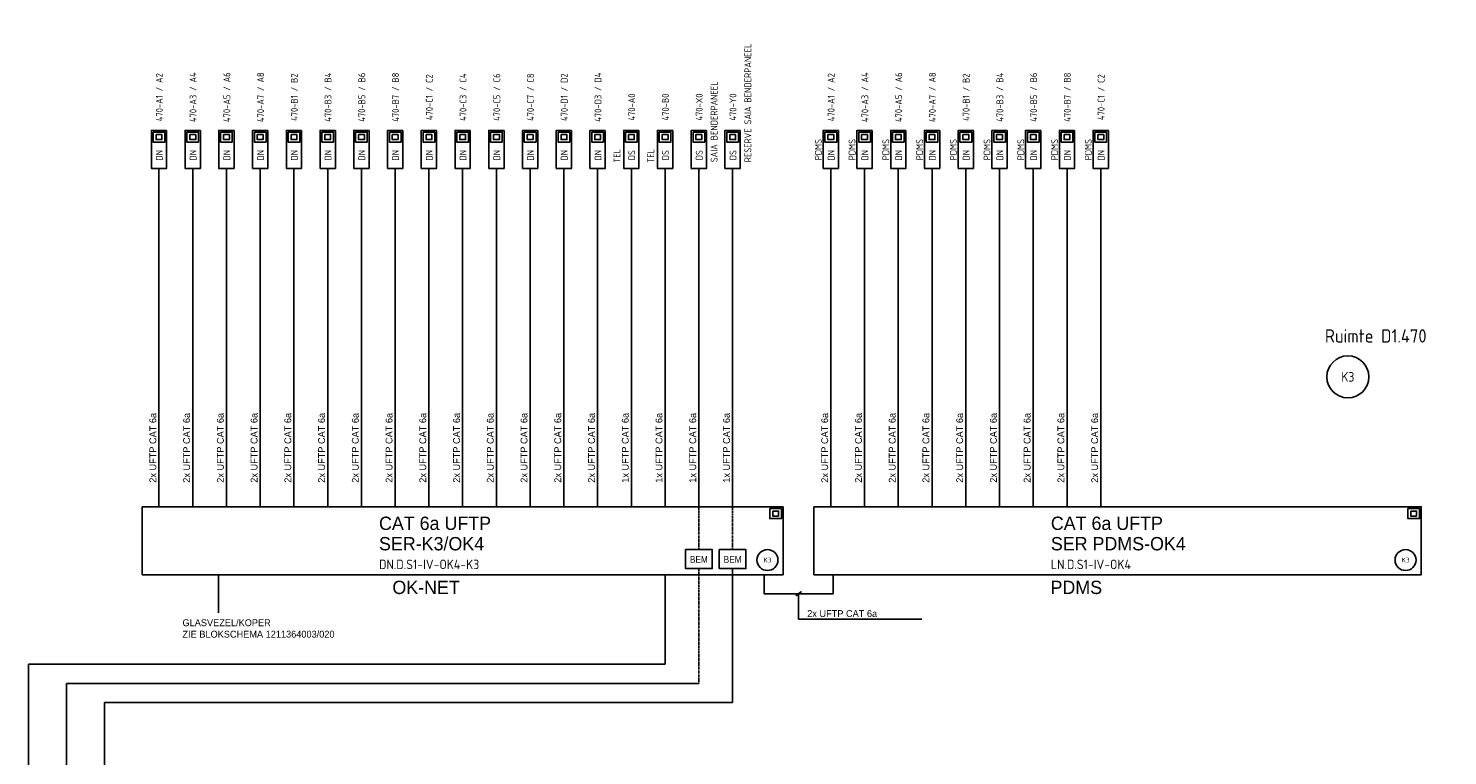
# Model space of a CAD drawing. Header units: millimetres. Extents: x -54 to 1704, y -342 to 469.
# Tile 17 of 17: x 1310 to 1682, y -41 to 150. Entities that reach past the tile are written whole.
import ezdxf
from ezdxf.enums import TextEntityAlignment as Align

# ---------------------------------------------------------------- set-up
doc = ezdxf.new("R2010")
doc.units = ezdxf.units.MM
doc.linetypes.add('DASHED', pattern=[19.05, 12.7, -6.35])
for name, color, linetype in [('AT$1A---_BIJSCHRIFT', 7, 'Continuous'), ('AT$1A---_TEKST', 2, 'Continuous'), ('E--L6100', 3, 'Continuous'), ('E--L6400', 3, 'Continuous'), ('EB6122--_ATTRIB', 2, 'Continuous'), ('EB6441--_ATTRIB', 2, 'Continuous'), ('EL6122--_AARD-NEN3134', 3, 'Continuous'), ('EL6441--_DN', 7, 'Continuous')]:
    doc.layers.add(name, color=color, linetype=linetype)
doc.styles.add('1_8', font='ISO.shx', dxfattribs={"height": 1.8})
doc.styles.add('2_5', font='iso.shx', dxfattribs={"height": 2.5})
doc.styles.add('GBB_ISOP', font='b-gbp3.shx')
doc.styles.add('NORATT', font='isocp.shx')
doc.styles.add('Normaal_staand', font='iso.shx')

# ---------------------------------------------------------------- blocks, each defined once
blk = doc.blocks.new('ES3134')
at = {"color": 0}
blk.add_circle((0, 0), 5.5, dxfattribs=at)
at = {"style": '1_8', "flags": 8}
blk.add_attdef('M_CODE', text='', height=1.8, dxfattribs=at).set_placement((0, 0), align=Align.MIDDLE_CENTER)
at = {"color": 0, "style": '2_5', "flags": 8}
blk.add_attdef('CODE', text='', height=2.5, dxfattribs=at).set_placement((0, 0), align=Align.MIDDLE)
blk = doc.blocks.new('DATA-LS3')
at = {"layer": 'E--L6400', "color": 2, "linetype": 'Continuous'}
blk.add_line((3.1, 0), (0, 0), dxfattribs=at)
for points in [[(13.1, -2), (3.1, -2), (3.1, 2), (13.1, 2)], [(12.63, 1.53), (12.63, -1.54), (10.01, -1.54), (10.01, 1.53)], [(11.98, 0.76), (11.98, -0.77), (10.67, -0.77), (10.67, 0.76)]]:
    blk.add_lwpolyline(points, close=True, dxfattribs=at)
at = {"style": 'NORATT'}
for tag, flags, p in [('CODE', 9, (8.06, 6.75)), ('M_CODE', 8, (8.06, 3.75))]:
    blk.add_attdef(tag, text='', height=1.8, dxfattribs=dict(at, flags=flags)).set_placement(p, align=Align.MIDDLE_CENTER)
for tag, flags, p in [('PANEEL', 9, (0, 3)), ('GRP', 8, (0, -5)), ('RUIMTE', 9, (0, -7.5))]:
    blk.add_attdef(tag, text='', height=1.8, dxfattribs=dict(at, flags=flags)).set_placement(p, align=Align.MIDDLE_LEFT)
at = {"color": 1, "style": 'NORATT'}
blk.add_attdef('DATACODE', text='', height=1.8, dxfattribs=at).set_placement((8.06, 3.75), align=Align.MIDDLE_CENTER)
blk.add_attdef('DATA-TST', text='', height=1.8, dxfattribs=at).set_placement((4.62, 0), align=Align.MIDDLE_LEFT)

msp = doc.modelspace()

# ---------------------------------------------------------------- linework, layer by layer
at = {"color": 3}
for p, q in [((1339.37, 24.39), (1507.47, 24.39)), ((1339.37, 6.55), (1339.37, 24.39)), ((1507.47, 24.39), (1507.47, 6.55)), ((1507.47, 6.55), (1339.37, 6.55))]:
    msp.add_line(p, q, dxfattribs=at)
at = {"color": 1, "linetype": 'DASHED', "ltscale": 0.02}
for p, q in [((1485.36, 24.39), (1485.36, 13.16)), ((1494.2, 24.39), (1494.2, 13.16)), ((1485.36, -21.95), (1485.36, 8.16))]:
    msp.add_line(p, q, dxfattribs=at)
at = {"color": 1}
for p, q in [((1494.2, 8.16), (1494.2, -26.95)), ((1359.37, 6.55), (1359.37, -3.45)), ((1476.51, 6.55), (1476.51, -16.95)), ((1510.75, 0.98), (1512.26, 2.12)), ((1309.55, -16.95), (1309.55, -318.3)), ((1476.51, -16.95), (1309.55, -16.95)), ((1319.55, -21.95), (1319.55, -318.3)), ((1319.55, -21.95), (1485.36, -21.95)), ((1329.55, -26.95), (1494.2, -26.95)), ((1329.55, -26.95), (1329.55, -318.3))]:
    msp.add_line(p, q, dxfattribs=at)
at = {"color": 3}
msp.add_lwpolyline([(1515.53, 24.39), (1674.79, 24.39), (1674.79, 6.55), (1515.53, 6.55)], close=True, dxfattribs=at)
at = {"color": 1}
for points in [[(1481.86, 13.16), (1488.86, 13.16), (1488.86, 8.16), (1481.86, 8.16)], [(1490.7, 13.16), (1497.7, 13.16), (1497.7, 8.16), (1490.7, 8.16)]]:
    msp.add_lwpolyline(points, close=True, dxfattribs=at)
for points in [[(1502.47, 6.55), (1502.47, 1.55), (1520.53, 1.55), (1520.53, 6.55)], [(1511.5, 1.55), (1511.5, -5.08), (1543.78, -5.08)]]:
    msp.add_lwpolyline(points, dxfattribs=at)
at = {"layer": 'E--L6100', "color": 1}
msp.add_line((1343.8, 110.04), (1343.8, 24.39), dxfattribs=at)
for points in [[(1352.65, 110.04), (1352.65, 24.39)], [(1361.49, 110.04), (1361.49, 24.39)], [(1370.34, 110.04), (1370.34, 24.39)], [(1379.19, 110.04), (1379.19, 24.39)], [(1388.04, 110.04), (1388.04, 24.39)], [(1396.88, 110.04), (1396.88, 24.39)], [(1405.73, 110.04), (1405.73, 24.39)], [(1414.58, 110.04), (1414.58, 24.39)], [(1423.42, 110.04), (1423.42, 24.39)], [(1432.27, 110.04), (1432.27, 24.39)], [(1441.12, 110.04), (1441.12, 24.39)], [(1449.97, 110.04), (1449.97, 24.39)], [(1458.81, 110.04), (1458.81, 24.39)], [(1467.66, 110.04), (1467.66, 24.39)], [(1476.51, 110.04), (1476.51, 24.39)], [(1485.36, 110.04), (1485.36, 24.39)], [(1494.2, 110.04), (1494.2, 24.39)], [(1519.96, 110.04), (1519.96, 24.39)], [(1528.8, 110.04), (1528.8, 24.39)], [(1537.65, 110.04), (1537.65, 24.39)], [(1546.5, 110.04), (1546.5, 24.39)], [(1555.35, 110.04), (1555.35, 24.39)], [(1564.19, 110.04), (1564.19, 24.39)], [(1573.04, 110.04), (1573.04, 24.39)], [(1581.89, 110.04), (1581.89, 24.39)], [(1590.74, 110.04), (1590.74, 24.39)]]:
    msp.add_lwpolyline(points, dxfattribs=at)
at = {"layer": 'E--L6400', "color": 2, "linetype": 'Continuous'}
for points in [[(1503.95, 23.92), (1507.01, 23.92), (1507.01, 21.3), (1503.95, 21.3)], [(1504.71, 23.27), (1506.25, 23.27), (1506.25, 21.96), (1504.71, 21.96)], [(1671.26, 23.92), (1674.32, 23.92), (1674.32, 21.3), (1671.26, 21.3)], [(1672.03, 23.27), (1673.56, 23.27), (1673.56, 21.96), (1672.03, 21.96)]]:
    msp.add_lwpolyline(points, close=True, dxfattribs=at)

# ---------------------------------------------------------------- block references
at = {"layer": 'EL6122--_AARD-NEN3134'}
ref = msp.add_blockref('ES3134', (1655.52, 58.47), dxfattribs=at)
ref.add_attrib('CODE', 'K3', dxfattribs={"layer": 'EB6122--_ATTRIB', "color": 2, "height": 2.5, "style": 'NORATT', "flags": 8}).set_placement((1655.52, 58.47), align=Align.MIDDLE)
ref = msp.add_blockref('ES3134', (1503.35, 10.41), dxfattribs=dict(at, xscale=0.5, yscale=0.5, zscale=0.5))
ref.add_attrib('CODE', 'K3', dxfattribs={"layer": 'EB6122--_ATTRIB', "color": 2, "height": 1.25, "style": 'NORATT', "flags": 8}).set_placement((1503.35, 10.41), align=Align.MIDDLE)
ref = msp.add_blockref('ES3134', (1670.66, 10.41), dxfattribs=dict(at, xscale=0.5, yscale=0.5, zscale=0.5))
ref.add_attrib('CODE', 'K3', dxfattribs={"layer": 'EB6122--_ATTRIB', "color": 2, "height": 1.25, "style": 'NORATT', "flags": 8}).set_placement((1670.66, 10.41), align=Align.MIDDLE)
at = {"layer": 'EL6441--_DN'}
ref = msp.add_blockref('DATA-LS3', (1494.2, 110.04), dxfattribs=dict(at, rotation=90))
ref.add_attrib('DATACODE', '470-Y0', dxfattribs={"layer": 'EB6441--_ATTRIB', "color": 1, "height": 1.8, "rotation": 90, "style": 'NORATT'}).set_placement((1494.3, 129.26), align=Align.MIDDLE_CENTER)
ref.add_attrib('DATA-TST', 'DS', dxfattribs={"layer": 'EB6441--_ATTRIB', "color": 1, "height": 1.8, "rotation": 90, "style": 'NORATT'}).set_placement((1494.3, 116.62), align=Align.MIDDLE_CENTER)
ref.add_attrib('GRP', 'RESERVE SAIA BENDERPANEEL', dxfattribs={"layer": 'EB6441--_ATTRIB', "color": 1, "height": 1.8, "rotation": -270, "style": 'NORATT', "oblique": 360, "flags": 8}).set_placement((1498.2, 114.79), align=Align.MIDDLE_LEFT)
ref = msp.add_blockref('DATA-LS3', (1343.8, 110.04), dxfattribs=dict(at, rotation=90))
ref.add_attrib('DATACODE', '470-A1 / A2', dxfattribs={"layer": 'EB6441--_ATTRIB', "color": 1, "height": 1.8, "rotation": 90, "style": 'NORATT'}).set_placement((1343.89, 131.84), align=Align.MIDDLE_CENTER)
ref.add_attrib('DATA-TST', 'DN', dxfattribs={"layer": 'EB6441--_ATTRIB', "color": 1, "height": 1.8, "rotation": 90, "style": 'NORATT'}).set_placement((1343.89, 116.62), align=Align.MIDDLE_CENTER)
ref = msp.add_blockref('DATA-LS3', (1352.65, 110.04), dxfattribs=dict(at, rotation=90))
ref.add_attrib('DATACODE', '470-A3 / A4', dxfattribs={"layer": 'EB6441--_ATTRIB', "color": 1, "height": 1.8, "rotation": 90, "style": 'NORATT'}).set_placement((1352.74, 131.84), align=Align.MIDDLE_CENTER)
ref.add_attrib('DATA-TST', 'DN', dxfattribs={"layer": 'EB6441--_ATTRIB', "color": 1, "height": 1.8, "rotation": 90, "style": 'NORATT'}).set_placement((1352.74, 116.62), align=Align.MIDDLE_CENTER)
ref = msp.add_blockref('DATA-LS3', (1361.49, 110.04), dxfattribs=dict(at, rotation=90))
ref.add_attrib('DATACODE', '470-A5 / A6', dxfattribs={"layer": 'EB6441--_ATTRIB', "color": 1, "height": 1.8, "rotation": 90, "style": 'NORATT'}).set_placement((1361.59, 131.84), align=Align.MIDDLE_CENTER)
ref.add_attrib('DATA-TST', 'DN', dxfattribs={"layer": 'EB6441--_ATTRIB', "color": 1, "height": 1.8, "rotation": 90, "style": 'NORATT'}).set_placement((1361.59, 116.62), align=Align.MIDDLE_CENTER)
ref = msp.add_blockref('DATA-LS3', (1370.34, 110.04), dxfattribs=dict(at, rotation=90))
ref.add_attrib('DATACODE', '470-A7 / A8', dxfattribs={"layer": 'EB6441--_ATTRIB', "color": 1, "height": 1.8, "rotation": 90, "style": 'NORATT'}).set_placement((1370.43, 131.84), align=Align.MIDDLE_CENTER)
ref.add_attrib('DATA-TST', 'DN', dxfattribs={"layer": 'EB6441--_ATTRIB', "color": 1, "height": 1.8, "rotation": 90, "style": 'NORATT'}).set_placement((1370.43, 116.62), align=Align.MIDDLE_CENTER)
ref = msp.add_blockref('DATA-LS3', (1379.19, 110.04), dxfattribs=dict(at, rotation=90))
ref.add_attrib('DATACODE', '470-B1 / B2', dxfattribs={"layer": 'EB6441--_ATTRIB', "color": 1, "height": 1.8, "rotation": 90, "style": 'NORATT'}).set_placement((1379.28, 131.84), align=Align.MIDDLE_CENTER)
ref.add_attrib('DATA-TST', 'DN', dxfattribs={"layer": 'EB6441--_ATTRIB', "color": 1, "height": 1.8, "rotation": 90, "style": 'NORATT'}).set_placement((1379.28, 116.62), align=Align.MIDDLE_CENTER)
ref = msp.add_blockref('DATA-LS3', (1388.04, 110.04), dxfattribs=dict(at, rotation=90))
ref.add_attrib('DATACODE', '470-B3 / B4', dxfattribs={"layer": 'EB6441--_ATTRIB', "color": 1, "height": 1.8, "rotation": 90, "style": 'NORATT'}).set_placement((1388.13, 131.84), align=Align.MIDDLE_CENTER)
ref.add_attrib('DATA-TST', 'DN', dxfattribs={"layer": 'EB6441--_ATTRIB', "color": 1, "height": 1.8, "rotation": 90, "style": 'NORATT'}).set_placement((1388.13, 116.62), align=Align.MIDDLE_CENTER)
ref = msp.add_blockref('DATA-LS3', (1396.88, 110.04), dxfattribs=dict(at, rotation=90))
ref.add_attrib('DATACODE', '470-B5 / B6', dxfattribs={"layer": 'EB6441--_ATTRIB', "color": 1, "height": 1.8, "rotation": 90, "style": 'NORATT'}).set_placement((1396.98, 131.84), align=Align.MIDDLE_CENTER)
ref.add_attrib('DATA-TST', 'DN', dxfattribs={"layer": 'EB6441--_ATTRIB', "color": 1, "height": 1.8, "rotation": 90, "style": 'NORATT'}).set_placement((1396.98, 116.62), align=Align.MIDDLE_CENTER)
ref = msp.add_blockref('DATA-LS3', (1405.73, 110.04), dxfattribs=dict(at, rotation=90))
ref.add_attrib('DATACODE', '470-B7 / B8', dxfattribs={"layer": 'EB6441--_ATTRIB', "color": 1, "height": 1.8, "rotation": 90, "style": 'NORATT'}).set_placement((1405.82, 131.84), align=Align.MIDDLE_CENTER)
ref.add_attrib('DATA-TST', 'DN', dxfattribs={"layer": 'EB6441--_ATTRIB', "color": 1, "height": 1.8, "rotation": 90, "style": 'NORATT'}).set_placement((1405.82, 116.62), align=Align.MIDDLE_CENTER)
ref = msp.add_blockref('DATA-LS3', (1414.58, 110.04), dxfattribs=dict(at, rotation=90))
ref.add_attrib('DATACODE', '470-C1 / C2', dxfattribs={"layer": 'EB6441--_ATTRIB', "color": 1, "height": 1.8, "rotation": 90, "style": 'NORATT'}).set_placement((1414.67, 131.84), align=Align.MIDDLE_CENTER)
ref.add_attrib('DATA-TST', 'DN', dxfattribs={"layer": 'EB6441--_ATTRIB', "color": 1, "height": 1.8, "rotation": 90, "style": 'NORATT'}).set_placement((1414.67, 116.62), align=Align.MIDDLE_CENTER)
ref = msp.add_blockref('DATA-LS3', (1423.42, 110.04), dxfattribs=dict(at, rotation=90))
ref.add_attrib('DATACODE', '470-C3 / C4', dxfattribs={"layer": 'EB6441--_ATTRIB', "color": 1, "height": 1.8, "rotation": 90, "style": 'NORATT'}).set_placement((1423.52, 131.84), align=Align.MIDDLE_CENTER)
ref.add_attrib('DATA-TST', 'DN', dxfattribs={"layer": 'EB6441--_ATTRIB', "color": 1, "height": 1.8, "rotation": 90, "style": 'NORATT'}).set_placement((1423.52, 116.62), align=Align.MIDDLE_CENTER)
ref = msp.add_blockref('DATA-LS3', (1432.27, 110.04), dxfattribs=dict(at, rotation=90))
ref.add_attrib('DATACODE', '470-C5 / C6', dxfattribs={"layer": 'EB6441--_ATTRIB', "color": 1, "height": 1.8, "rotation": 90, "style": 'NORATT'}).set_placement((1432.37, 131.84), align=Align.MIDDLE_CENTER)
ref.add_attrib('DATA-TST', 'DN', dxfattribs={"layer": 'EB6441--_ATTRIB', "color": 1, "height": 1.8, "rotation": 90, "style": 'NORATT'}).set_placement((1432.37, 116.62), align=Align.MIDDLE_CENTER)
ref = msp.add_blockref('DATA-LS3', (1441.12, 110.04), dxfattribs=dict(at, rotation=90))
ref.add_attrib('DATACODE', '470-C7 / C8', dxfattribs={"layer": 'EB6441--_ATTRIB', "color": 1, "height": 1.8, "rotation": 90, "style": 'NORATT'}).set_placement((1441.21, 131.84), align=Align.MIDDLE_CENTER)
ref.add_attrib('DATA-TST', 'DN', dxfattribs={"layer": 'EB6441--_ATTRIB', "color": 1, "height": 1.8, "rotation": 90, "style": 'NORATT'}).set_placement((1441.21, 116.62), align=Align.MIDDLE_CENTER)
ref = msp.add_blockref('DATA-LS3', (1449.97, 110.04), dxfattribs=dict(at, rotation=90))
ref.add_attrib('DATACODE', '470-D1 / D2', dxfattribs={"layer": 'EB6441--_ATTRIB', "color": 1, "height": 1.8, "rotation": 90, "style": 'NORATT'}).set_placement((1450.06, 131.84), align=Align.MIDDLE_CENTER)
ref.add_attrib('DATA-TST', 'DN', dxfattribs={"layer": 'EB6441--_ATTRIB', "color": 1, "height": 1.8, "rotation": 90, "style": 'NORATT'}).set_placement((1450.06, 116.62), align=Align.MIDDLE_CENTER)
ref = msp.add_blockref('DATA-LS3', (1458.81, 110.04), dxfattribs=dict(at, rotation=90))
ref.add_attrib('DATACODE', '470-D3 / D4', dxfattribs={"layer": 'EB6441--_ATTRIB', "color": 1, "height": 1.8, "rotation": 90, "style": 'NORATT'}).set_placement((1458.91, 131.84), align=Align.MIDDLE_CENTER)
ref.add_attrib('DATA-TST', 'DN', dxfattribs={"layer": 'EB6441--_ATTRIB', "color": 1, "height": 1.8, "rotation": 90, "style": 'NORATT'}).set_placement((1458.91, 116.62), align=Align.MIDDLE_CENTER)
ref = msp.add_blockref('DATA-LS3', (1485.36, 110.04), dxfattribs=dict(at, rotation=90))
ref.add_attrib('DATACODE', '470-X0', dxfattribs={"layer": 'EB6441--_ATTRIB', "color": 1, "height": 1.8, "rotation": 90, "style": 'NORATT'}).set_placement((1485.45, 129.26), align=Align.MIDDLE_CENTER)
ref.add_attrib('DATA-TST', 'DS', dxfattribs={"layer": 'EB6441--_ATTRIB', "color": 1, "height": 1.8, "rotation": 90, "style": 'NORATT'}).set_placement((1485.45, 116.62), align=Align.MIDDLE_CENTER)
ref.add_attrib('GRP', 'SAIA BENDERPANEEL', dxfattribs={"layer": 'EB6441--_ATTRIB', "color": 1, "height": 1.8, "rotation": -270, "style": 'NORATT', "oblique": 360, "flags": 8}).set_placement((1489.36, 114.79), align=Align.MIDDLE_LEFT)
ref = msp.add_blockref('DATA-LS3', (1519.96, 110.04), dxfattribs=dict(at, rotation=90))
ref.add_attrib('DATACODE', '470-A1 / A2', dxfattribs={"layer": 'EB6441--_ATTRIB', "color": 1, "height": 1.8, "rotation": 90, "style": 'NORATT', "oblique": 360}).set_placement((1520.05, 131.84), align=Align.MIDDLE_CENTER)
ref.add_attrib('DATA-TST', 'DN', dxfattribs={"layer": 'EB6441--_ATTRIB', "color": 1, "height": 1.8, "rotation": 90, "style": 'NORATT', "oblique": 360}).set_placement((1520.05, 116.62), align=Align.MIDDLE_CENTER)
ref.add_attrib('M_CODE', 'PDMS', dxfattribs={"layer": 'EB6441--_ATTRIB', "color": 1, "height": 1.8, "rotation": 90, "style": 'NORATT', "flags": 8}).set_placement((1516.68, 118.09), align=Align.MIDDLE_CENTER)
ref = msp.add_blockref('DATA-LS3', (1528.8, 110.04), dxfattribs=dict(at, rotation=90))
ref.add_attrib('DATACODE', '470-A3 / A4', dxfattribs={"layer": 'EB6441--_ATTRIB', "color": 1, "height": 1.8, "rotation": 90, "style": 'NORATT', "oblique": 360}).set_placement((1528.9, 131.84), align=Align.MIDDLE_CENTER)
ref.add_attrib('DATA-TST', 'DN', dxfattribs={"layer": 'EB6441--_ATTRIB', "color": 1, "height": 1.8, "rotation": 90, "style": 'NORATT', "oblique": 360}).set_placement((1528.9, 116.62), align=Align.MIDDLE_CENTER)
ref.add_attrib('M_CODE', 'PDMS', dxfattribs={"layer": 'EB6441--_ATTRIB', "color": 1, "height": 1.8, "rotation": 90, "style": 'NORATT', "flags": 8}).set_placement((1525.53, 118.09), align=Align.MIDDLE_CENTER)
ref = msp.add_blockref('DATA-LS3', (1537.65, 110.04), dxfattribs=dict(at, rotation=90))
ref.add_attrib('DATACODE', '470-A5 / A6', dxfattribs={"layer": 'EB6441--_ATTRIB', "color": 1, "height": 1.8, "rotation": 90, "style": 'NORATT', "oblique": 360}).set_placement((1537.75, 131.84), align=Align.MIDDLE_CENTER)
ref.add_attrib('DATA-TST', 'DN', dxfattribs={"layer": 'EB6441--_ATTRIB', "color": 1, "height": 1.8, "rotation": 90, "style": 'NORATT', "oblique": 360}).set_placement((1537.75, 116.62), align=Align.MIDDLE_CENTER)
ref.add_attrib('M_CODE', 'PDMS', dxfattribs={"layer": 'EB6441--_ATTRIB', "color": 1, "height": 1.8, "rotation": 90, "style": 'NORATT', "flags": 8}).set_placement((1534.37, 118.09), align=Align.MIDDLE_CENTER)
ref = msp.add_blockref('DATA-LS3', (1546.5, 110.04), dxfattribs=dict(at, rotation=90))
ref.add_attrib('DATACODE', '470-A7 / A8', dxfattribs={"layer": 'EB6441--_ATTRIB', "color": 1, "height": 1.8, "rotation": 90, "style": 'NORATT', "oblique": 360}).set_placement((1546.59, 131.84), align=Align.MIDDLE_CENTER)
ref.add_attrib('DATA-TST', 'DN', dxfattribs={"layer": 'EB6441--_ATTRIB', "color": 1, "height": 1.8, "rotation": 90, "style": 'NORATT', "oblique": 360}).set_placement((1546.59, 116.62), align=Align.MIDDLE_CENTER)
ref.add_attrib('M_CODE', 'PDMS', dxfattribs={"layer": 'EB6441--_ATTRIB', "color": 1, "height": 1.8, "rotation": 90, "style": 'NORATT', "flags": 8}).set_placement((1543.22, 118.09), align=Align.MIDDLE_CENTER)
ref = msp.add_blockref('DATA-LS3', (1555.35, 110.04), dxfattribs=dict(at, rotation=90))
ref.add_attrib('DATACODE', '470-B1 / B2', dxfattribs={"layer": 'EB6441--_ATTRIB', "color": 1, "height": 1.8, "rotation": 90, "style": 'NORATT', "oblique": 360}).set_placement((1555.44, 131.84), align=Align.MIDDLE_CENTER)
ref.add_attrib('DATA-TST', 'DN', dxfattribs={"layer": 'EB6441--_ATTRIB', "color": 1, "height": 1.8, "rotation": 90, "style": 'NORATT', "oblique": 360}).set_placement((1555.44, 116.62), align=Align.MIDDLE_CENTER)
ref.add_attrib('M_CODE', 'PDMS', dxfattribs={"layer": 'EB6441--_ATTRIB', "color": 1, "height": 1.8, "rotation": 90, "style": 'NORATT', "flags": 8}).set_placement((1552.07, 118.09), align=Align.MIDDLE_CENTER)
ref = msp.add_blockref('DATA-LS3', (1564.19, 110.04), dxfattribs=dict(at, rotation=90))
ref.add_attrib('DATACODE', '470-B3 / B4', dxfattribs={"layer": 'EB6441--_ATTRIB', "color": 1, "height": 1.8, "rotation": 90, "style": 'NORATT', "oblique": 360}).set_placement((1564.29, 131.84), align=Align.MIDDLE_CENTER)
ref.add_attrib('DATA-TST', 'DN', dxfattribs={"layer": 'EB6441--_ATTRIB', "color": 1, "height": 1.8, "rotation": 90, "style": 'NORATT', "oblique": 360}).set_placement((1564.29, 116.62), align=Align.MIDDLE_CENTER)
ref.add_attrib('M_CODE', 'PDMS', dxfattribs={"layer": 'EB6441--_ATTRIB', "color": 1, "height": 1.8, "rotation": 90, "style": 'NORATT', "flags": 8}).set_placement((1560.92, 118.09), align=Align.MIDDLE_CENTER)
ref = msp.add_blockref('DATA-LS3', (1573.04, 110.04), dxfattribs=dict(at, rotation=90))
ref.add_attrib('DATACODE', '470-B5 / B6', dxfattribs={"layer": 'EB6441--_ATTRIB', "color": 1, "height": 1.8, "rotation": 90, "style": 'NORATT', "oblique": 360}).set_placement((1573.13, 131.84), align=Align.MIDDLE_CENTER)
ref.add_attrib('DATA-TST', 'DN', dxfattribs={"layer": 'EB6441--_ATTRIB', "color": 1, "height": 1.8, "rotation": 90, "style": 'NORATT', "oblique": 360}).set_placement((1573.13, 116.62), align=Align.MIDDLE_CENTER)
ref.add_attrib('M_CODE', 'PDMS', dxfattribs={"layer": 'EB6441--_ATTRIB', "color": 1, "height": 1.8, "rotation": 90, "style": 'NORATT', "flags": 8}).set_placement((1569.76, 118.09), align=Align.MIDDLE_CENTER)
ref = msp.add_blockref('DATA-LS3', (1581.89, 110.04), dxfattribs=dict(at, rotation=90))
ref.add_attrib('DATACODE', '470-B7 / B8', dxfattribs={"layer": 'EB6441--_ATTRIB', "color": 1, "height": 1.8, "rotation": 90, "style": 'NORATT', "oblique": 360}).set_placement((1581.98, 131.84), align=Align.MIDDLE_CENTER)
ref.add_attrib('DATA-TST', 'DN', dxfattribs={"layer": 'EB6441--_ATTRIB', "color": 1, "height": 1.8, "rotation": 90, "style": 'NORATT', "oblique": 360}).set_placement((1581.98, 116.62), align=Align.MIDDLE_CENTER)
ref.add_attrib('M_CODE', 'PDMS', dxfattribs={"layer": 'EB6441--_ATTRIB', "color": 1, "height": 1.8, "rotation": 90, "style": 'NORATT', "flags": 8}).set_placement((1578.61, 118.09), align=Align.MIDDLE_CENTER)
ref = msp.add_blockref('DATA-LS3', (1590.74, 110.04), dxfattribs=dict(at, rotation=90))
ref.add_attrib('DATACODE', '470-C1 / C2', dxfattribs={"layer": 'EB6441--_ATTRIB', "color": 1, "height": 1.8, "rotation": 90, "style": 'NORATT', "oblique": 360}).set_placement((1590.83, 131.84), align=Align.MIDDLE_CENTER)
ref.add_attrib('DATA-TST', 'DN', dxfattribs={"layer": 'EB6441--_ATTRIB', "color": 1, "height": 1.8, "rotation": 90, "style": 'NORATT', "oblique": 360}).set_placement((1590.83, 116.62), align=Align.MIDDLE_CENTER)
ref.add_attrib('M_CODE', 'PDMS', dxfattribs={"layer": 'EB6441--_ATTRIB', "color": 1, "height": 1.8, "rotation": 90, "style": 'NORATT', "flags": 8}).set_placement((1587.46, 118.09), align=Align.MIDDLE_CENTER)
ref = msp.add_blockref('DATA-LS3', (1467.66, 110.04), dxfattribs=dict(at, rotation=90))
ref.add_attrib('DATACODE', '470-A0', dxfattribs={"layer": 'EB6441--_ATTRIB', "color": 1, "height": 1.8, "rotation": 90, "style": 'NORATT'}).set_placement((1467.75, 129.26), align=Align.MIDDLE_CENTER)
ref.add_attrib('DATA-TST', 'DS', dxfattribs={"layer": 'EB6441--_ATTRIB', "color": 1, "height": 1.8, "rotation": 90, "style": 'NORATT'}).set_placement((1467.75, 116.62), align=Align.MIDDLE_CENTER)
ref.add_attrib('GRP', 'TEL', dxfattribs={"layer": 'EB6441--_ATTRIB', "color": 1, "height": 1.8, "rotation": -270, "style": 'NORATT', "oblique": 360, "flags": 8}).set_placement((1463.9, 114.68), align=Align.MIDDLE_LEFT)
ref = msp.add_blockref('DATA-LS3', (1476.51, 110.04), dxfattribs=dict(at, rotation=90))
ref.add_attrib('DATACODE', '470-B0', dxfattribs={"layer": 'EB6441--_ATTRIB', "color": 1, "height": 1.8, "rotation": 90, "style": 'NORATT'}).set_placement((1476.6, 129.26), align=Align.MIDDLE_CENTER)
ref.add_attrib('DATA-TST', 'DS', dxfattribs={"layer": 'EB6441--_ATTRIB', "color": 1, "height": 1.8, "rotation": 90, "style": 'NORATT'}).set_placement((1476.6, 116.62), align=Align.MIDDLE_CENTER)
ref.add_attrib('GRP', 'TEL', dxfattribs={"layer": 'EB6441--_ATTRIB', "color": 1, "height": 1.8, "rotation": -270, "style": 'NORATT', "oblique": 360, "flags": 8}).set_placement((1472.74, 114.68), align=Align.MIDDLE_LEFT)

# ---------------------------------------------------------------- texts
at = {"layer": 'AT$1A---_BIJSCHRIFT', "color": 2, "style": 'Normaal_staand'}
for s, height, p in [('Ruimte D1.470', 3.5, (1649.52, 69.21)), ('DN.D.S1-IV-OK4-K3', 2.5, (1401.5, 9.27)), ('LN.D.S1-IV-OK4', 2.5, (1577.66, 9.27))]:
    msp.add_text(s, height=height, dxfattribs=at).set_placement(p, align=Align.MIDDLE_LEFT)
at = {"layer": 'AT$1A---_TEKST', "style": 'GBB_ISOP'}
for s, p in [('2x UFTP CAT 6a', (1343.63, 30.69)), ('2x UFTP CAT 6a', (1352.48, 30.69)), ('2x UFTP CAT 6a', (1361.33, 30.69)), ('2x UFTP CAT 6a', (1370.17, 30.69)), ('2x UFTP CAT 6a', (1379.02, 30.69)), ('2x UFTP CAT 6a', (1387.87, 30.69)), ('2x UFTP CAT 6a', (1396.72, 30.69)), ('2x UFTP CAT 6a', (1405.56, 30.69)), ('2x UFTP CAT 6a', (1414.41, 30.69)), ('2x UFTP CAT 6a', (1423.26, 30.69)), ('2x UFTP CAT 6a', (1432.11, 30.69)), ('2x UFTP CAT 6a', (1440.95, 30.69)), ('2x UFTP CAT 6a', (1449.8, 30.69)), ('2x UFTP CAT 6a', (1458.65, 30.69)), ('1x UFTP CAT 6a', (1467.5, 30.69)), ('1x UFTP CAT 6a', (1476.34, 30.69)), ('1x UFTP CAT 6a', (1485.19, 30.69)), ('1x UFTP CAT 6a', (1494.04, 30.69)), ('2x UFTP CAT 6a', (1519.79, 30.69)), ('2x UFTP CAT 6a', (1528.64, 30.69)), ('2x UFTP CAT 6a', (1537.49, 30.69)), ('2x UFTP CAT 6a', (1546.33, 30.69)), ('2x UFTP CAT 6a', (1555.18, 30.69)), ('2x UFTP CAT 6a', (1564.03, 30.69)), ('2x UFTP CAT 6a', (1572.87, 30.69)), ('2x UFTP CAT 6a', (1581.72, 30.69)), ('2x UFTP CAT 6a', (1590.57, 30.69))]:
    msp.add_text(s, height=1.8, rotation=90, dxfattribs=at).set_placement(p, align=Align.BOTTOM_LEFT)
at = {"layer": 'AT$1A---_TEKST', "color": 3, "style": 'GBB_ISOP'}
for s, p in [('CAT 6a UFTP', (1401.49, 20.05)), ('CAT 6a UFTP', (1577.65, 20.05)), ('SER-K3/OK4', (1401.49, 14.7)), ('SER PDMS-OK4', (1577.65, 14.7))]:
    msp.add_text(s, height=3.5, dxfattribs=at).set_placement(p, align=Align.MIDDLE_LEFT)
at = {"layer": 'AT$1A---_TEKST', "style": 'GBB_ISOP', "width": 0.9}
for p in [(1485.36, 9.14), (1494.21, 9.14)]:
    msp.add_text('BEM', height=1.8, dxfattribs=at).set_placement(p, align=Align.BOTTOM_CENTER)
at = {"layer": 'AT$1A---_TEKST', "color": 3, "style": 'GBB_ISOP'}
for s, p in [('OK-NET', (1413.84, 3.24)), ('PDMS', (1584.33, 3.24))]:
    msp.add_text(s, height=3.5, dxfattribs=at).set_placement(p, align=Align.MIDDLE)
at = {"layer": 'AT$1A---_TEKST', "style": 'GBB_ISOP'}
for s, p in [('2x UFTP CAT 6a', (1513.77, -5.08)), ('GLASVEZEL/KOPER', (1349.96, -7.48)), ('ZIE BLOKSCHEMA 1211364003/020', (1349.96, -10.48))]:
    msp.add_text(s, height=1.8, dxfattribs=at).set_placement(p, align=Align.BOTTOM_LEFT)

doc.saveas('drawing.dxf')
